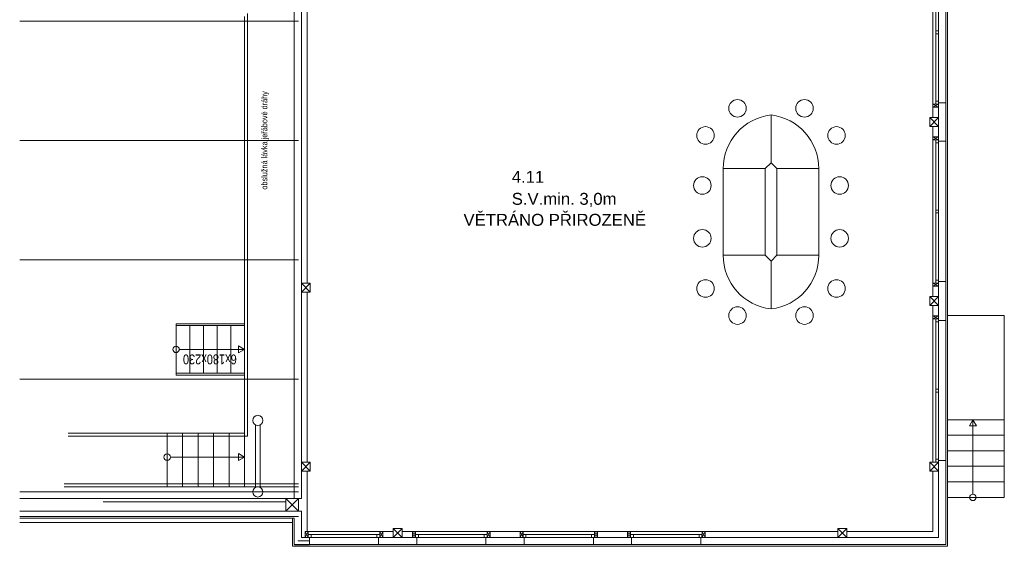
# Model space of a CAD drawing. Header units: millimetres. Extents: x 918337 to 1269480, y -257156 to -67477.
# Tile 44 of 114: x 1122765 to 1139266, y -236353 to -227528. Entities that reach past the tile are written whole.
import ezdxf

# ---------------------------------------------------------------- set-up
doc = ezdxf.new("R2010")
doc.units = ezdxf.units.MM
doc.layers.get('0').update_dxf_attribs({"color": 8, "lineweight": 9})
doc.layers.add('LEGENDY', color=7, linetype='Continuous', lineweight=9)
doc.layers.add('St_plocha_místnosti', color=3, linetype='Continuous', lineweight=18)
doc.styles.add('Andy', font='arial.ttf')
doc.styles.get("Standard").update_dxf_attribs({"font": 'arial.ttf'})
doc.linetypes.add('ZIGZAG', pattern='A,0.00254,-5.08,[131,ltypeshp.shx,S=5.08,R=0,X=-5.08,Y=0],-10.16,[131,ltypeshp.shx,S=5.08,R=180,X=5.08,Y=0],-5.08', length=20.32254)

# ---------------------------------------------------------------- blocks, each defined once
blk = doc.blocks.new('ASXAXASXAX')
at = {"color": 8}
for p, q in [((1168577, -251438), (1168577, -269821)), ((1157657, -269158), (1157657, -260178)), ((1157657, -260178), (1157657, -269158)), ((1157877, -265548), (1157877, -260178)), ((1168357, -262773), (1168357, -262548)), ((1168357, -262548), (1168457, -262548)), ((1168357, -262548), (1168457, -262598)), ((1168357, -262598), (1168457, -262548)), ((1168457, -262548), (1168357, -262548)), ((1168357, -262548), (1168357, -262598)), ((1168357, -262598), (1168457, -262598)), ((1168457, -262548), (1168457, -262528)), ((1168457, -262548), (1168457, -263148)), ((1168457, -262598), (1168457, -262548)), ((1168357, -263148), (1168357, -262923)), ((1168357, -263098), (1168457, -263148)), ((1168357, -263148), (1168457, -263098)), ((1168457, -263098), (1168357, -263098)), ((1168357, -263098), (1168357, -263148)), ((1168457, -263148), (1168357, -263148)), ((1168357, -263148), (1168457, -263148)), ((1168457, -263148), (1168457, -263098)), ((1168457, -263168), (1168457, -263148)), ((1168357, -265773), (1168357, -265548)), ((1168357, -265548), (1168457, -265548)), ((1168357, -265548), (1168457, -265598)), ((1168357, -265598), (1168457, -265548)), ((1168457, -265548), (1168357, -265548)), ((1168357, -265548), (1168357, -265598)), ((1168357, -265598), (1168457, -265598)), ((1168457, -265523), (1168457, -265548)), ((1168457, -265523), (1168576, -265523)), ((1168457, -266173), (1168457, -265523)), ((1168457, -265598), (1168457, -265548)), ((1157877, -268548), (1157877, -265698)), ((1168359, -266148), (1168359, -265923)), ((1168357, -266098), (1168457, -266148)), ((1168357, -266148), (1168457, -266098)), ((1168457, -266098), (1168357, -266098)), ((1168357, -266098), (1168357, -266148)), ((1168457, -266148), (1168457, -266098)), ((1168457, -266148), (1168357, -266148)), ((1168357, -266148), (1168457, -266148)), ((1168457, -266173), (1168457, -266148)), ((1168457, -268548), (1168457, -269808)), ((1157877, -269708), (1157877, -268698)), ((1168359, -268698), (1168359, -269708)), ((1157657, -269158), (1157777, -269158)), ((1157517, -269368), (1153057, -269368)), ((1157892, -269708), (1157842, -269808)), ((1157842, -269708), (1157892, -269808)), ((1157892, -269708), (1157842, -269708)), ((1157842, -269708), (1157842, -269808)), ((1157892, -269708), (1157877, -269708)), ((1157892, -269808), (1157892, -269708)), ((1157892, -269808), (1157892, -269708)), ((1159092, -269808), (1159092, -269708)), ((1159092, -269708), (1159317, -269708)), ((1159142, -269708), (1159092, -269808)), ((1159092, -269708), (1159142, -269808)), ((1159142, -269708), (1159092, -269708)), ((1159092, -269708), (1159092, -269808)), ((1159142, -269808), (1159142, -269708)), ((1159467, -269708), (1159692, -269708)), ((1159692, -269708), (1159642, -269808)), ((1159642, -269708), (1159692, -269808)), ((1159692, -269708), (1159642, -269708)), ((1159642, -269708), (1159642, -269808)), ((1159692, -269708), (1159692, -269808)), ((1159692, -269808), (1159692, -269708)), ((1160892, -269708), (1161492, -269708)), ((1160892, -269808), (1160892, -269708)), ((1160892, -269708), (1160892, -269708)), ((1160942, -269708), (1160892, -269808)), ((1160892, -269708), (1160942, -269808)), ((1160942, -269708), (1160892, -269708)), ((1160892, -269708), (1160892, -269808)), ((1160942, -269808), (1160942, -269708)), ((1161492, -269708), (1161442, -269808)), ((1161442, -269708), (1161492, -269808)), ((1161492, -269708), (1161442, -269708)), ((1161442, -269708), (1161442, -269808)), ((1161492, -269708), (1161492, -269808)), ((1161492, -269808), (1161492, -269708)), ((1162692, -269808), (1162692, -269708)), ((1162692, -269708), (1163292, -269708)), ((1162742, -269708), (1162692, -269808)), ((1162692, -269708), (1162742, -269808)), ((1162742, -269708), (1162692, -269708)), ((1162692, -269708), (1162692, -269808)), ((1162742, -269808), (1162742, -269708)), ((1163292, -269708), (1163242, -269808)), ((1163242, -269708), (1163292, -269808)), ((1163292, -269708), (1163242, -269708)), ((1163242, -269708), (1163242, -269808)), ((1163292, -269708), (1163292, -269708)), ((1163292, -269708), (1163292, -269808)), ((1163292, -269808), (1163292, -269708)), ((1164492, -269808), (1164492, -269708)), ((1164492, -269708), (1166767, -269708)), ((1164542, -269708), (1164492, -269808)), ((1164492, -269708), (1164542, -269808)), ((1164542, -269708), (1164492, -269708)), ((1164492, -269708), (1164492, -269808)), ((1164542, -269808), (1164542, -269708)), ((1168359, -269708), (1166917, -269708)), ((1157657, -269928), (1168554, -269928)), ((1157842, -269808), (1157892, -269808)), ((1157912, -269808), (1157892, -269808)), ((1159072, -269808), (1159712, -269808)), ((1159072, -269808), (1159092, -269808)), ((1159092, -269808), (1159142, -269808)), ((1159642, -269808), (1159692, -269808)), ((1159692, -269808), (1159712, -269808)), ((1160822, -269808), (1161462, -269808)), ((1160872, -269808), (1160892, -269808)), ((1160892, -269808), (1160942, -269808)), ((1161442, -269808), (1161492, -269808)), ((1161492, -269808), (1161512, -269808)), ((1162672, -269808), (1163312, -269808)), ((1162672, -269808), (1162692, -269808)), ((1162692, -269808), (1162742, -269808)), ((1163242, -269808), (1163292, -269808)), ((1163292, -269808), (1163312, -269808)), ((1164472, -269808), (1168457, -269808)), ((1164472, -269808), (1164492, -269808)), ((1164492, -269808), (1164542, -269808))]:
    blk.add_line(p, q, dxfattribs=at)
at = {"color": 8, "ltscale": 2}
for p, q in [((1168607, -269958), (1168607, -251438)), ((1157777, -269158), (1157777, -260178)), ((1168359, -260148), (1168359, -262773)), ((1156877, -261028), (1156877, -268113)), ((1153058, -261158), (1157727, -261158)), ((1156827, -261078), (1156827, -268063)), ((1168457, -262528), (1168577, -262528)), ((1168577, -262528), (1168577, -263168)), ((1168357, -262923), (1168357, -265578)), ((1153058, -263158), (1157727, -263158)), ((1168457, -263168), (1168577, -263168)), ((1153058, -265158), (1157727, -265158)), ((1168577, -266173), (1168576, -265523)), ((1157877, -265698), (1157877, -268548)), ((1169557, -266088), (1168607, -266088)), ((1169557, -267838), (1169557, -266088)), ((1155677, -266228), (1156827, -266228)), ((1155677, -266228), (1155677, -267088)), ((1155907, -266258), (1155677, -266258)), ((1155677, -266258), (1155677, -267058)), ((1156137, -266258), (1155907, -266258)), ((1155907, -266258), (1155907, -267058)), ((1156367, -266258), (1156137, -266258)), ((1156137, -266258), (1156137, -267058)), ((1156597, -266258), (1156367, -266258)), ((1156367, -266258), (1156367, -267058)), ((1156827, -266258), (1156597, -266258)), ((1156597, -266258), (1156597, -267058)), ((1156727, -266258), (1156827, -266258)), ((1156827, -266258), (1156827, -267058)), ((1168359, -266148), (1168359, -268548)), ((1168457, -266173), (1168577, -266173)), ((1156827, -266658), (1156726, -266600)), ((1156726, -266600), (1156726, -266717)), ((1155732, -266658), (1156827, -266658)), ((1156726, -266717), (1156827, -266658)), ((1155677, -267058), (1155907, -267058)), ((1155677, -267088), (1156827, -267088)), ((1155907, -267058), (1156137, -267058)), ((1156137, -267058), (1156367, -267058)), ((1156367, -267058), (1156597, -267058)), ((1156597, -267058), (1156827, -267058)), ((1156727, -267058), (1156827, -267058)), ((1153058, -267158), (1157727, -267158)), ((1168607, -267838), (1169557, -267838)), ((1169032, -267838), (1168974, -267940)), ((1168974, -267940), (1169091, -267940)), ((1169091, -267940), (1169032, -267838)), ((1169032, -269084), (1169032, -267838)), ((1169557, -268098), (1169557, -267838)), ((1156827, -268063), (1153872, -268063)), ((1156877, -268113), (1153872, -268113)), ((1155527, -268963), (1155527, -268063)), ((1155787, -268963), (1155787, -268063)), ((1156047, -268963), (1156047, -268063)), ((1156307, -268963), (1156307, -268063)), ((1156567, -268963), (1156567, -268063)), ((1156827, -268963), (1156827, -268063)), ((1168607, -268098), (1169557, -268098)), ((1169557, -268358), (1169557, -268098)), ((1156827, -268463), (1156726, -268405)), ((1156726, -268405), (1156726, -268522)), ((1168607, -268358), (1169557, -268358)), ((1169557, -268618), (1169557, -268358)), ((1155582, -268463), (1156827, -268463)), ((1156726, -268522), (1156827, -268463)), ((1168457, -268523), (1168577, -268523)), ((1168577, -268523), (1168577, -269928)), ((1168607, -268618), (1169557, -268618)), ((1169557, -268878), (1169557, -268618)), ((1157727, -268913), (1153804, -268913)), ((1168607, -268878), (1169557, -268878)), ((1169557, -269138), (1169557, -268878)), ((1157727, -269048), (1153058, -269048)), ((1157727, -268963), (1153804, -268963)), ((1153058, -269158), (1157727, -269158)), ((1154457, -269213), (1157517, -269213)), ((1168607, -269138), (1169557, -269138)), ((1153058, -269368), (1157777, -269368)), ((1153058, -269368), (1157727, -269368)), ((1157777, -269808), (1157777, -269368)), ((1153057, -269488), (1157657, -269488)), ((1153058, -269458), (1157727, -269458)), ((1153058, -269558), (1157627, -269558)), ((1157627, -269488), (1157627, -269958)), ((1157657, -269928), (1157657, -269488)), ((1159317, -269708), (1157877, -269708)), ((1161027, -269708), (1159467, -269708)), ((1163292, -269708), (1160892, -269708)), ((1166767, -269708), (1163159, -269708)), ((1168359, -269708), (1168357, -269708)), ((1157660, -269932), (1157915, -269932)), ((1157777, -269808), (1157912, -269808)), ((1157911, -269808), (1157911, -269928)), ((1159071, -269928), (1159071, -269808)), ((1159711, -269928), (1159071, -269928)), ((1159711, -269808), (1159711, -269928)), ((1160871, -269808), (1160871, -269928)), ((1161511, -269928), (1160871, -269928)), ((1161511, -269808), (1161511, -269928)), ((1162671, -269808), (1162671, -269928)), ((1163311, -269928), (1162671, -269928)), ((1163311, -269808), (1163311, -269928)), ((1164471, -269808), (1164471, -269928)), ((1168577, -269928), (1164471, -269928)), ((1168607, -269958), (1157627, -269958))]:
    blk.add_line(p, q, dxfattribs=at)
at = {"color": 8, "linetype": 'Continuous'}
for p, q in [((1165648, -262730), (1165648, -263530)), ((1165648, -262730), (1165648, -263530)), ((1164848, -263630), (1164848, -265080)), ((1164848, -263630), (1165548, -263630)), ((1165548, -263630), (1164848, -263630)), ((1165548, -263630), (1164848, -263630)), ((1165648, -263530), (1165548, -263630)), ((1165548, -265080), (1165548, -263630)), ((1165648, -263530), (1165748, -263630)), ((1165748, -263630), (1165748, -265080)), ((1165748, -263630), (1166448, -263630)), ((1165748, -263630), (1166448, -263630)), ((1166448, -263630), (1165748, -263630)), ((1166448, -265080), (1166448, -263630)), ((1164848, -265080), (1165548, -265080)), ((1165548, -265080), (1164848, -265080)), ((1165648, -265180), (1165548, -265080)), ((1165648, -265180), (1165748, -265080)), ((1165748, -265080), (1166448, -265080)), ((1165748, -265080), (1166448, -265080)), ((1165648, -265980), (1165648, -265180)), ((1165648, -265980), (1165648, -265180))]:
    blk.add_line(p, q, dxfattribs=at)
at = {"color": 8, "lineweight": 18, "ltscale": 2}
for p, q in [((1157007, -268973), (1157007, -267923)), ((1157087, -268973), (1157087, -267923))]:
    blk.add_line(p, q, dxfattribs=at)
at = {"color": 8, "linetype": 'ZIGZAG'}
for p, q in [((1157717, -269368), (1157717, -269358)), ((1157717, -269868), (1157912, -269868))]:
    blk.add_line(p, q, dxfattribs=at)
at = {"color": 8, "ltscale": 2}
for points in [[(1168457, -262548), (1168457, -260148), (1168407, -260148), (1168407, -262548)], [(1168457, -261323), (1168457, -261373), (1168407, -261373), (1168407, -261323)], [(1168457, -262548), (1168457, -262498), (1168407, -262498), (1168407, -262548)], [(1168457, -262548), (1168457, -262548), (1168407, -262548), (1168407, -262548)], [(1168457, -262548), (1168457, -262548), (1168407, -262548), (1168407, -262548)], [(1168457, -262923), (1168457, -262773), (1168307, -262773), (1168307, -262923)], [(1168457, -265548), (1168457, -263148), (1168407, -263148), (1168407, -265548)], [(1168457, -263148), (1168457, -263198), (1168407, -263198), (1168407, -263148)], [(1168457, -264323), (1168457, -264373), (1168407, -264373), (1168407, -264323)], [(1157927, -265698), (1157927, -265548), (1157777, -265548), (1157777, -265698)], [(1168457, -265548), (1168457, -265498), (1168407, -265498), (1168407, -265548)], [(1168457, -265548), (1168457, -265548), (1168407, -265548), (1168407, -265548)], [(1168457, -265548), (1168457, -265548), (1168407, -265548), (1168407, -265548)], [(1168457, -265923), (1168457, -265773), (1168307, -265773), (1168307, -265923)], [(1168457, -268548), (1168457, -266148), (1168407, -266148), (1168407, -268548)], [(1168457, -266148), (1168457, -266198), (1168407, -266198), (1168407, -266148)], [(1168457, -267323), (1168457, -267373), (1168407, -267373), (1168407, -267323)], [(1157927, -268698), (1157927, -268548), (1157777, -268548), (1157777, -268698)], [(1168457, -268698), (1168457, -268548), (1168307, -268548), (1168307, -268698)], [(1168457, -268548), (1168457, -268498), (1168407, -268498), (1168407, -268548)], [(1168457, -268548), (1168457, -268548), (1168407, -268548), (1168407, -268548)], [(1168457, -268548), (1168457, -268548), (1168407, -268548), (1168407, -268548)], [(1157727, -269368), (1157727, -269158), (1157517, -269158), (1157517, -269368)], [(1159091, -269758), (1157891, -269758), (1157891, -269808), (1159091, -269808)], [(1157891, -269758), (1157941, -269758), (1157941, -269808), (1157891, -269808)], [(1159091, -269758), (1159041, -269758), (1159041, -269808), (1159091, -269808)], [(1159468, -269808), (1159468, -269658), (1159318, -269658), (1159318, -269808)], [(1160891, -269758), (1159691, -269758), (1159691, -269808), (1160891, -269808)], [(1159691, -269758), (1159741, -269758), (1159741, -269808), (1159691, -269808)], [(1160891, -269758), (1160841, -269758), (1160841, -269808), (1160891, -269808)], [(1162691, -269758), (1161491, -269758), (1161491, -269808), (1162691, -269808)], [(1161491, -269758), (1161541, -269758), (1161541, -269808), (1161491, -269808)], [(1162691, -269758), (1162641, -269758), (1162641, -269808), (1162691, -269808)], [(1164491, -269758), (1163291, -269758), (1163291, -269808), (1164491, -269808)], [(1163291, -269758), (1163341, -269758), (1163341, -269808), (1163291, -269808)], [(1164491, -269758), (1164441, -269758), (1164441, -269808), (1164491, -269808)], [(1166919, -269808), (1166919, -269658), (1166769, -269658), (1166769, -269808)]]:
    blk.add_lwpolyline(points, close=True, dxfattribs=at)
for points in [[(1168307, -262923), (1168457, -262773)], [(1168307, -262773), (1168457, -262923)], [(1157777, -265698), (1157927, -265548)], [(1157777, -265548), (1157927, -265698)], [(1168307, -265923), (1168457, -265773)], [(1168307, -265773), (1168457, -265923)], [(1157777, -268698), (1157927, -268548)], [(1157777, -268548), (1157927, -268698)], [(1168307, -268698), (1168457, -268548)], [(1168307, -268548), (1168457, -268698)], [(1157517, -269368), (1157727, -269158)], [(1157517, -269158), (1157727, -269368)], [(1159318, -269808), (1159468, -269658)], [(1159318, -269658), (1159468, -269808)], [(1166769, -269808), (1166919, -269658)], [(1166769, -269658), (1166919, -269808)]]:
    blk.add_lwpolyline(points, dxfattribs=at)
at = {"color": 8, "linetype": 'Continuous'}
for centre in [(1165087, -262619), (1166209, -262619), (1164550, -263073), (1166746, -263073), (1164498, -263912), (1166798, -263912), (1164498, -264798), (1166798, -264798), (1164550, -265638), (1166746, -265638), (1165087, -266092), (1166209, -266092)]:
    blk.add_circle(centre, 147, dxfattribs=at)
at = {"color": 8, "ltscale": 2}
for centre, radius in [((1155677, -266658), 54.6), ((1157047, -267848), 85), ((1155527, -268463), 54.6), ((1157047, -269048), 85), ((1169032, -269138), 54.6)]:
    blk.add_circle(centre, radius, dxfattribs=at)
at = {"color": 8, "linetype": 'Continuous'}
for centre, start, end in [((1165748, -263625), 96.3783, 180.3547), ((1165548, -263625), 359.6453, 83.6217), ((1165748, -265086), 179.6453, 263.6217), ((1165548, -265086), 276.3783, 0.3547)]:
    blk.add_arc(centre, 900, start, end, dxfattribs=at)
for p in [(1164848, -263630), (1166448, -263630), (1164848, -265080), (1166448, -265080)]:
    blk.add_point(p, dxfattribs=at)
at = {"color": 8, "ltscale": 2, "width": 0.8}
for s, height, rotation, p in [('obslužná lávka jeřábové dráhy', 100, 90, (1157207, -263981)), ('6x180x230', 165, 180, (1156695, -266744))]:
    blk.add_text(s, height=height, rotation=rotation, dxfattribs=at).set_placement(p)

msp = doc.modelspace()

# ---------------------------------------------------------------- block references
msp.add_blockref('ASXAXASXAX', (-30291.7, 33605.5))

# ---------------------------------------------------------------- texts
at = {"layer": 'LEGENDY', "lineweight": 5, "insert": (1130203, -230984.7), "char_height": 200, "attachment_point": 7}
msp.add_mtext_dynamic_manual_height_columns('\\A1;{\\L\\P}VĚTRÁNO PŘIROZENĚ', width=10573.444, gutter_width=0, heights=[2614.2], dxfattribs=at)
at = {"layer": 'St_plocha_místnosti', "ltscale": 2, "style": 'Andy'}
for s, p in [('4.11', (1131011.9, -230262)), ('S.V.min. 3,0m', (1131011.9, -230630))]:
    msp.add_text(s, height=200, dxfattribs=at).set_placement(p)

doc.saveas('drawing.dxf')
